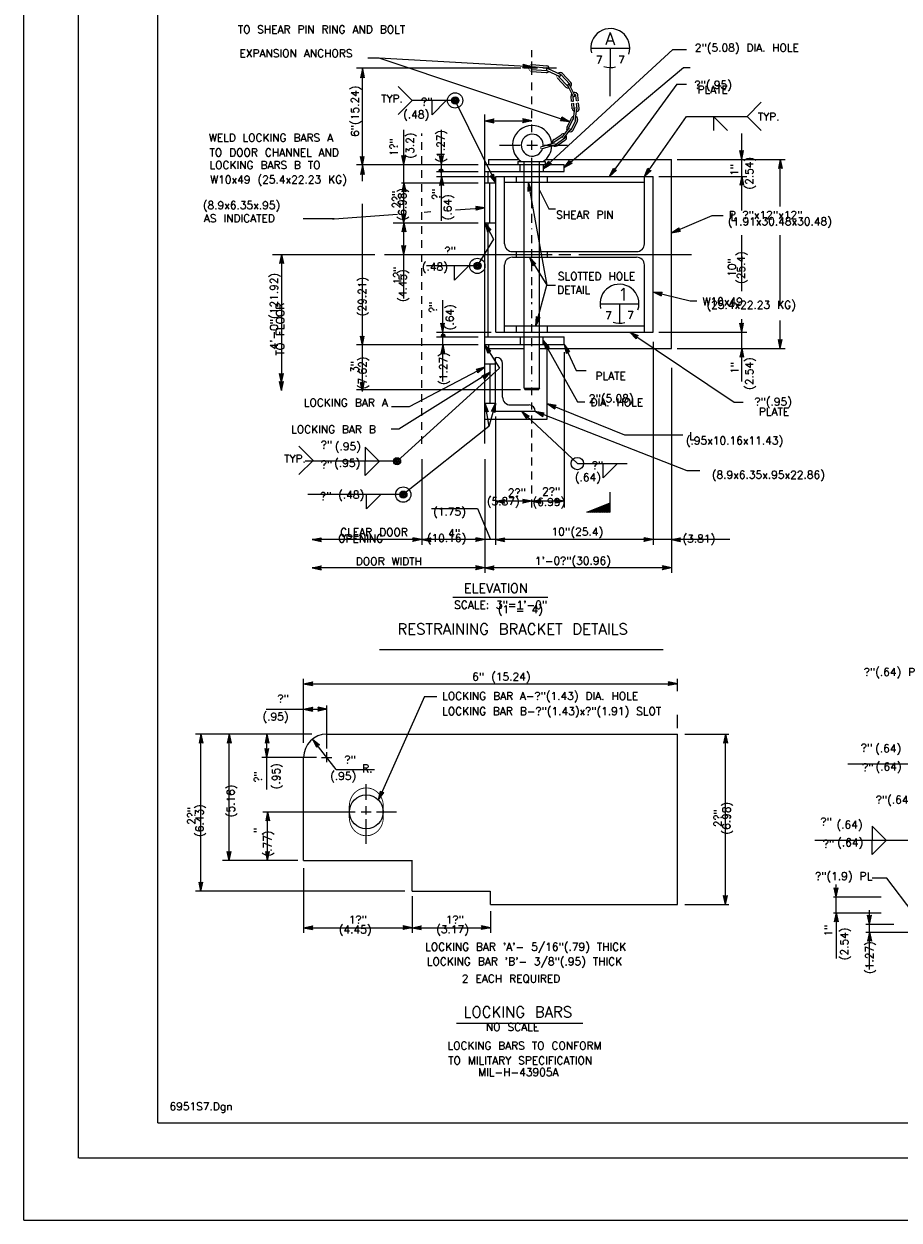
# Model space of a CAD drawing. Extents: x -16 to 1164, y -18 to 483.
# Tile 1 of 15: x -16 to -2, y -18 to 1. Entities that reach past the tile are written whole.
import ezdxf
from ezdxf.enums import TextEntityAlignment as Align

# ---------------------------------------------------------------- set-up
doc = ezdxf.new("R2010")
doc.units = 0
doc.header["$MEASUREMENT"] = 0
doc.linetypes.add('HIDDEN2', pattern=[0.1875, 0.125, -0.0625])
doc.layers.get('0').update_dxf_attribs({"linetype": 'CONTINUOUS'})
doc.layers.add('LETTERING', color=7, linetype='CONTINUOUS')
doc.layers.add('OUTLINE', color=7, linetype='CONTINUOUS')
doc.styles.add('TXT_SHX', font='txt.shx')

# ---------------------------------------------------------------- blocks, each defined once
blk = doc.blocks.new('LT1')
at = {"layer": 'OUTLINE', "color": 24, "linetype": 'CONTINUOUS'}
for p, q in [((0, 0), (-0.0015, 0.00032)), ((-0.00135, 0), (-0.0015, 0.00032)), ((0, 0), (-0.0015, -0.00032)), ((-0.0015, -0.00032), (-0.00135, 0)), ((-0.00039, 0), (-0.00136, 0.00021)), ((-0.00127, 0), (-0.00136, 0.00021)), ((-0.00039, 0), (-0.00136, -0.00021)), ((-0.00136, -0.00021), (-0.00127, 0)), ((-0.00076, 0), (-0.00123, 0.00009)), ((-0.00119, 0), (-0.00123, 0.00009)), ((-0.00076, 0), (-0.00123, -0.0001)), ((-0.00123, -0.0001), (-0.00119, 0))]:
    blk.add_line(p, q, dxfattribs=at)
blk = doc.blocks.new('REBAR0')
at = {"layer": 'OUTLINE', "color": 24, "linetype": 'CONTINUOUS'}
for radius in [0.00482, 0.00374, 0.00274, 0.00138]:
    blk.add_circle((0.0002, -0.0046), radius, dxfattribs=at)
blk = doc.blocks.new('FILLET')
at = {"layer": 'OUTLINE', "color": 24, "linetype": 'CONTINUOUS'}
for q in [(0, 0), (0.00236, -0.00002)]:
    blk.add_line((0, -0.00239), q, dxfattribs=at)

msp = doc.modelspace()

# ---------------------------------------------------------------- linework, layer by layer
at = {"color": 7, "linetype": 'CONTINUOUS'}
msp.add_line((-11.059, -2.4), (-11.558, -2.4), dxfattribs=at)
at = {"layer": 'LETTERING', "color": 7, "linetype": 'CONTINUOUS'}
for p, q in [((-6.932, 0.342), (-6.308, 0.342)), ((-6.62, 0.342), (-6.62, 0.03)), ((-6.62, -0.432), (-6.62, 0.03)), ((-6.785, -3.767), (-6.161, -3.767)), ((-6.473, -3.767), (-6.473, -4.079)), ((-6.62, -7.118), (-6.62, -6.794)), ((-6.999, -7.118), (-6.62, -6.968)), ((-6.968, -7.118), (-6.62, -6.98)), ((-6.935, -7.118), (-6.62, -6.993)), ((-6.912, -7.118), (-6.62, -7.002)), ((-6.876, -7.118), (-6.62, -7.016)), ((-6.842, -7.118), (-6.62, -7.03)), ((-6.801, -7.118), (-6.62, -7.046)), ((-6.774, -7.118), (-6.62, -7.057)), ((-6.742, -7.118), (-6.62, -7.069)), ((-6.713, -7.118), (-6.62, -7.081)), ((-6.684, -7.118), (-6.62, -7.092)), ((-6.664, -7.118), (-6.62, -7.1)), ((-6.637, -7.118), (-6.62, -7.111)), ((-6.62, -7.118), (-6.999, -7.118))]:
    msp.add_line(p, q, dxfattribs=at)
for centre, start, end in [((-6.62, 0.342), 341.9698, 193.8121), ((-6.62, 0.342), 251.0405, 285.7467), ((-6.473, -3.767), 341.9698, 193.8121), ((-6.473, -3.767), 251.0405, 285.7467)]:
    msp.add_arc(centre, 0.313, start, end, dxfattribs=at)
at = {"layer": 'OUTLINE', "color": 7, "linetype": 'CONTINUOUS'}
for p, q in [((-16.043, -18.495), (-16.043, 11.505)), ((-15.168, -17.499), (-15.168, 10.505)), ((-13.89, -16.933), (-13.89, 9.94)), ((-7.692, -1.596), (-5.615, 0.317)), ((-5.615, 0.317), (-5.397, 0.317)), ((-10.7, 0.023), (-8.059, 0.023)), ((-10.604, -1.545), (-10.604, 0.007)), ((-10.336, 0.182), (-10.516, 0.182)), ((-7.274, -0.842), (-10.336, 0.182)), ((-7.881, 0.04), (-10.336, 0.182)), ((-8.004, 0.023), (-7.788, 0.023)), ((-7.881, -0.086), (-7.881, 0.127)), ((-7.88, 0.045), (-7.642, 0.026)), ((-7.877, 0.078), (-7.639, 0.059)), ((-7.707, 0.023), (-7.487, 0.023)), ((-7.626, 0.013), (-7.426, -0.079)), ((-7.364, -1.579), (-5.443, 0.032)), ((-5.443, 0.032), (-5.335, 0.032)), ((-7.887, -0.033), (-7.649, -0.052)), ((-7.884, 0), (-7.646, -0.019)), ((-7.64, -0.017), (-7.44, -0.109)), ((-7.333, -0.285), (-7.468, -0.141)), ((-7.31, -0.263), (-7.445, -0.119)), ((-7.276, -0.232), (-7.411, -0.088)), ((-7.253, -0.21), (-7.388, -0.066)), ((-10.029, -0.273), (-9.802, -0.5)), ((-7.219, -0.433), (-7.305, -0.261)), ((-7.19, -0.419), (-7.276, -0.247)), ((-5.553, -0.239), (-6.631, -1.721)), ((-5.553, -0.239), (-5.397, -0.239)), ((-10.029, -0.727), (-9.802, -0.5)), ((-9.114, -0.5), (-9.802, -0.5)), ((-8.46, -1.826), (-9.114, -0.5)), ((-7.243, -0.515), (-7.251, -0.429)), ((-7.231, -0.636), (-7.239, -0.549)), ((-7.21, -0.512), (-7.218, -0.432)), ((-7.199, -0.633), (-7.207, -0.546)), ((-7.165, -0.508), (-7.173, -0.421)), ((-7.153, -0.628), (-7.161, -0.546)), ((-7.133, -0.505), (-7.141, -0.418)), ((-7.121, -0.625), (-7.129, -0.543)), ((-4.423, -0.755), (-4.196, -0.528)), ((-8.635, -6.013), (-8.635, -0.728)), ((-7.209, -0.793), (-7.19, -0.628)), ((-7.177, -0.797), (-7.158, -0.632)), ((-6.072, -1.724), (-5.397, -0.755)), ((-5.397, -0.755), (-4.423, -0.755)), ((-4.963, -0.755), (-4.963, -0.984)), ((-4.963, -0.755), (-4.736, -0.982)), ((-4.423, -0.755), (-4.196, -0.982)), ((-8.635, -0.828), (-7.881, -0.828)), ((-7.385, -1.079), (-7.29, -0.955)), ((-7.316, -0.928), (-7.246, -0.783)), ((-7.287, -0.942), (-7.217, -0.797)), ((-7.245, -0.962), (-7.175, -0.817)), ((-7.216, -0.976), (-7.146, -0.831)), ((-9.938, -1.529), (-9.938, -0.973)), ((-9.332, -1.529), (-9.332, -0.973)), ((-7.881, -1.294), (-7.881, -1.141)), ((-7.527, -1.169), (-7.38, -1.067)), ((-7.52, -1.126), (-7.411, -1.05)), ((-7.508, -1.211), (-7.352, -1.103)), ((-7.458, -1.215), (-7.349, -1.139)), ((-7.36, -1.098), (-7.265, -0.974)), ((-4.509, -1.449), (-4.509, -1.029)), ((-8.401, -1.218), (-8.069, -1.218)), ((-7.961, -1.218), (-7.79, -1.218)), ((-7.735, -1.247), (-7.523, -1.182)), ((-7.726, -1.278), (-7.514, -1.213)), ((-7.682, -1.218), (-7.31, -1.218)), ((-10.7, -1.529), (-8.746, -1.529)), ((-9.938, -1.824), (-9.938, -1.529)), ((-9.332, -1.643), (-9.332, -1.529)), ((-8.642, -1.529), (-7.364, -1.529)), ((-8.579, -1.45), (-8.089, -1.45)), ((-8.579, -1.45), (-8.579, -1.53)), ((-8.105, -1.479), (-8.105, -1.529)), ((-8.105, -1.479), (-7.668, -1.479)), ((-8.071, -1.643), (-8.071, -1.529)), ((-8.005, -1.643), (-8.005, -1.479)), ((-7.881, -2.23), (-7.881, -1.423)), ((-7.757, -1.643), (-7.757, -1.479)), ((-7.692, -1.643), (-7.692, -1.528)), ((-7.668, -1.479), (-7.668, -1.529)), ((-7.664, -1.45), (-5.638, -1.45)), ((-7.364, -1.643), (-7.364, -1.529)), ((-5.638, -4.484), (-5.638, -1.45)), ((-5.545, -1.45), (-3.81, -1.45)), ((-4.509, -1.719), (-4.509, -1.449)), ((-3.888, -2.204), (-3.888, -1.45)), ((-10.604, -1.798), (-10.604, -1.545)), ((-9.412, -1.643), (-8.746, -1.643)), ((-9.412, -1.721), (-8.537, -1.721)), ((-9.332, -1.72), (-9.332, -1.643)), ((-9.332, -2.435), (-9.332, -1.72)), ((-8.642, -1.643), (-7.364, -1.643)), ((-8.585, -1.826), (-8.585, -1.643)), ((-8.458, -1.721), (-5.934, -1.721)), ((-8.458, -4.224), (-8.458, -1.721)), ((-8.319, -2.805), (-8.319, -1.721)), ((-8.126, -1.814), (-8.126, -1.721)), ((-8.005, -1.721), (-8.005, -1.643)), ((-8.005, -1.816), (-8.005, -1.721)), ((-7.757, -1.723), (-7.757, -1.643)), ((-7.757, -1.816), (-7.757, -1.723)), ((-7.627, -1.814), (-7.627, -1.721)), ((-6.072, -2.805), (-6.072, -1.721)), ((-5.934, -4.224), (-5.934, -1.721)), ((-5.84, -1.721), (-4.428, -1.721)), ((-4.509, -2.267), (-4.509, -1.719)), ((-9.978, -1.826), (-8.746, -1.826)), ((-9.938, -2.469), (-9.938, -1.824)), ((-8.64, -1.826), (-8.46, -1.826)), ((-8.556, -2.469), (-8.556, -1.826)), ((-8.318, -1.814), (-6.072, -1.814)), ((-8.005, -2.93), (-8.005, -1.816)), ((-7.941, -1.814), (-7.639, -3.471)), ((-7.757, -2.931), (-7.757, -1.816)), ((-7.757, -1.943), (-7.608, -2.244)), ((-10.604, -4.432), (-10.604, -2.163)), ((-9.609, -2.295), (-9.503, -2.287)), ((-9.109, -2.258), (-8.635, -2.223)), ((-7.608, -2.244), (-7.502, -2.244)), ((-11.082, -2.4), (-11.059, -2.4)), ((-11.059, -2.4), (-10.042, -2.326)), ((-10.111, -2.469), (-8.746, -2.469)), ((-9.938, -3.682), (-9.938, -2.469)), ((-8.636, -2.469), (-8.459, -2.469)), ((-8.636, -2.469), (-8.498, -2.731)), ((-8.585, -4.297), (-8.585, -2.469)), ((-7.881, -2.467), (-7.881, -2.32)), ((-5.638, -2.63), (-4.981, -2.348)), ((-4.981, -2.348), (-4.807, -2.348)), ((-4.509, -3.564), (-4.509, -2.667)), ((-3.888, -3.776), (-3.888, -2.667)), ((-8.498, -2.731), (-8.757, -3.159)), ((-12.05, -2.974), (-10.404, -2.974)), ((-11.903, -2.974), (-11.903, -5.031)), ((-10.248, -2.974), (-7.554, -2.974)), ((-8.194, -2.93), (-6.197, -2.93)), ((-8.194, -3.019), (-6.197, -3.019)), ((-8.126, -3.02), (-8.126, -2.931)), ((-8.005, -3.019), (-8.005, -2.93)), ((-8.005, -4.12), (-8.005, -3.019)), ((-7.92, -3.019), (-7.639, -3.471)), ((-7.757, -3.02), (-7.757, -2.931)), ((-7.757, -4.12), (-7.757, -3.02)), ((-7.627, -3.02), (-7.627, -2.931)), ((-7.448, -2.974), (-7.257, -2.974)), ((-7.124, -2.974), (-5.313, -2.974)), ((-8.757, -3.159), (-9.573, -3.159)), ((-8.319, -4.224), (-8.319, -3.144)), ((-6.072, -4.224), (-6.072, -3.144)), ((-7.881, -3.679), (-7.881, -3.532)), ((-7.816, -4.12), (-7.639, -3.471)), ((-7.639, -3.471), (-7.5, -3.471)), ((-5.934, -3.575), (-5.335, -3.72)), ((-9.313, -4.223), (-9.313, -3.71)), ((-5.335, -3.72), (-5.229, -3.72)), ((-4.509, -4.224), (-4.509, -4.013)), ((-9.412, -4.224), (-8.537, -4.224)), ((-9.313, -4.297), (-9.313, -4.223)), ((-8.458, -4.224), (-5.934, -4.224)), ((-8.318, -4.12), (-6.072, -4.12)), ((-8.126, -4.224), (-8.126, -4.12)), ((-8.005, -4.224), (-8.005, -4.12)), ((-8.005, -4.296), (-8.005, -4.224)), ((-7.757, -4.224), (-7.757, -4.12)), ((-7.757, -4.298), (-7.757, -4.224)), ((-7.631, -4.224), (-7.631, -4.12)), ((-6.308, -4.224), (-4.631, -5.347)), ((-5.84, -4.224), (-4.428, -4.224)), ((-4.509, -4.484), (-4.509, -4.224)), ((-3.888, -4.484), (-3.888, -4.039)), ((-9.412, -4.297), (-8.746, -4.297)), ((-9.313, -4.423), (-9.313, -4.297)), ((-8.642, -4.297), (-7.364, -4.297)), ((-8.064, -4.423), (-8.064, -4.297)), ((-8.005, -4.422), (-8.005, -4.296)), ((-7.757, -4.424), (-7.757, -4.298)), ((-7.699, -4.423), (-7.699, -4.297)), ((-7.699, -4.357), (-7.15, -5.342)), ((-7.364, -4.423), (-7.364, -4.297)), ((-5.934, -4.377), (-5.934, -7.644)), ((-10.7, -4.423), (-8.746, -4.423)), ((-10.604, -5.164), (-10.604, -4.432)), ((-9.313, -5.018), (-9.313, -4.423)), ((-8.642, -4.423), (-7.364, -4.423)), ((-8.642, -4.423), (-8.4, -4.803)), ((-8.579, -4.423), (-8.579, -4.484)), ((-8.579, -4.484), (-8.005, -4.484)), ((-8.005, -5.125), (-8.005, -4.422)), ((-7.757, -5.125), (-7.757, -4.424)), ((-7.757, -4.484), (-5.638, -4.484)), ((-7.636, -5.621), (-7.636, -4.484)), ((-7.364, -4.423), (-7.169, -4.84)), ((-7.364, -4.547), (-7.364, -7.041)), ((-5.545, -4.484), (-3.81, -4.484)), ((-4.509, -5.015), (-4.509, -4.484)), ((-8.4, -4.803), (-10.047, -6.299)), ((-8.635, -4.784), (-9.85, -5.425)), ((-8.638, -4.734), (-8.467, -4.734)), ((-8.55, -5.366), (-8.55, -4.734)), ((-8.467, -4.63), (-8.451, -4.63)), ((-8.467, -5.496), (-8.467, -4.63)), ((-8.351, -5.269), (-8.351, -4.73)), ((-5.638, -4.796), (-5.638, -8.094)), ((-8.55, -4.869), (-10.02, -5.782)), ((-7.169, -4.84), (-7.008, -4.84)), ((-11.903, -5.031), (-11.903, -5.162)), ((-10.7, -5.148), (-8.065, -5.148)), ((-8.005, -5.125), (-7.757, -5.125)), ((-8.005, -5.125), (-7.991, -5.148)), ((-7.991, -5.148), (-7.771, -5.148)), ((-7.757, -5.125), (-7.771, -5.148)), ((-8.637, -5.366), (-8.467, -5.366)), ((-8.637, -5.366), (-8.57, -5.74)), ((-8.467, -5.366), (-8.57, -5.74)), ((-7.636, -5.373), (-6.392, -5.872)), ((-7.15, -5.342), (-7.027, -5.342)), ((-4.631, -5.347), (-4.485, -5.347)), ((-9.85, -5.425), (-10.136, -5.425)), ((-8.467, -5.496), (-7.826, -5.496)), ((-8.226, -5.394), (-7.926, -5.394)), ((-8.049, -5.496), (-7.15, -6.336)), ((-7.826, -5.496), (-7.826, -5.494)), ((-7.826, -5.496), (-5.389, -6.45)), ((-8.57, -5.74), (-9.948, -6.835)), ((-8.636, -5.621), (-7.636, -5.621)), ((-8.467, -5.582), (-8.467, -7.644)), ((-10.02, -5.782), (-10.142, -5.782)), ((-6.392, -5.872), (-5.456, -5.872)), ((-11.623, -6.058), (-11.396, -6.285)), ((-10.56, -6.07), (-10.56, -6.299)), ((-10.56, -6.07), (-10.333, -6.297)), ((-11.623, -6.512), (-11.396, -6.285)), ((-10.047, -6.299), (-11.526, -6.299)), ((-10.56, -6.528), (-10.56, -6.299)), ((-10.56, -6.528), (-10.333, -6.301)), ((-9.65, -6.264), (-9.65, -7.644)), ((-8.635, -6.264), (-8.635, -8.094)), ((-7.15, -6.336), (-6.35, -6.336)), ((-5.389, -6.45), (-5.18, -6.45)), ((-9.948, -6.835), (-11.479, -6.835)), ((-9.495, -7.057), (-8.752, -7.057)), ((-8.752, -7.057), (-8.544, -7.558)), ((-7.881, -6.942), (-8.467, -6.942)), ((-7.364, -6.942), (-7.881, -6.942)), ((-9.65, -7.558), (-11.411, -7.558)), ((-8.635, -7.558), (-9.65, -7.558)), ((-8.467, -7.558), (-8.635, -7.558)), ((-5.934, -7.558), (-8.467, -7.558)), ((-5.639, -7.558), (-5.934, -7.558)), ((-4.698, -7.558), (-5.639, -7.558)), ((-8.635, -8.012), (-11.411, -8.012)), ((-5.638, -8.012), (-8.635, -8.012)), ((-9.151, -8.484), (-7.626, -8.484)), ((-10.329, -9.323), (-5.772, -9.323)), ((-11.548, -10.823), (-11.548, -9.797)), ((-5.542, -9.993), (-5.542, -9.797)), ((-11.548, -9.874), (-5.542, -9.874)), ((-9.608, -10.078), (-10.346, -11.743)), ((-9.608, -10.078), (-9.407, -10.078)), ((-12.153, -10.284), (-11.173, -10.284)), ((-11.173, -10.913), (-11.173, -10.223)), ((-5.542, -10.59), (-5.542, -10.377)), ((-11.415, -10.684), (-13.285, -10.684)), ((-13.198, -13.206), (-13.198, -10.684)), ((-12.746, -12.713), (-12.746, -10.684)), ((-12.138, -11.577), (-12.138, -10.684)), ((-11.023, -11.251), (-11.404, -10.764)), ((-11.173, -10.684), (-5.542, -10.684)), ((-5.542, -13.423), (-5.542, -10.684)), ((-5.425, -10.684), (-4.717, -10.684)), ((-4.77, -13.423), (-4.77, -10.684)), ((-11.343, -11.059), (-12.219, -11.059)), ((-11.548, -12.713), (-11.548, -11.059)), ((-11.259, -11.059), (-11.096, -11.059)), ((-11.173, -11.134), (-11.173, -10.976)), ((-11.023, -11.251), (-10.411, -11.251)), ((-1.301, -11.168), (-2.801, -11.168)), ((-10.541, -11.739), (-10.541, -11.489)), ((-10.813, -12.029), (-10.813, -11.837)), ((-10.541, -11.976), (-10.541, -11.844)), ((-10.269, -12.032), (-10.269, -11.837)), ((-12.202, -11.933), (-10.722, -11.933)), ((-12.127, -12.713), (-12.127, -11.933)), ((-10.622, -11.933), (-10.464, -11.933)), ((-10.541, -12.449), (-10.541, -12.049)), ((-10.375, -11.933), (-10.058, -11.933)), ((-1.708, -12.392), (-3.331, -12.392)), ((-11.644, -12.713), (-12.85, -12.713)), ((-11.548, -12.713), (-9.801, -12.713)), ((-11.548, -12.841), (-11.548, -13.88)), ((-9.805, -13.206), (-9.805, -12.713)), ((-2.176, -13.002), (-2.41, -13.002)), ((-1.754, -13.555), (-2.176, -13.002)), ((-9.92, -13.206), (-13.285, -13.206)), ((-9.805, -13.206), (-8.552, -13.206)), ((-8.546, -13.423), (-8.546, -13.206)), ((-2.991, -13.301), (-2.991, -13.099)), ((-9.805, -13.288), (-9.805, -13.88)), ((-8.546, -13.423), (-5.542, -13.423)), ((-5.425, -13.423), (-4.717, -13.423)), ((-3.035, -13.302), (-2.267, -13.302)), ((-2.991, -13.555), (-2.991, -13.301)), ((-8.546, -13.528), (-8.546, -13.88)), ((-3.035, -13.555), (-2.267, -13.555)), ((-2.991, -13.555), (-2.991, -14.292)), ((-2.456, -13.738), (-2.456, -13.513)), ((-11.548, -13.796), (-9.805, -13.796)), ((-9.805, -13.796), (-8.546, -13.796)), ((-2.512, -13.738), (-2.062, -13.738)), ((-2.456, -13.869), (-2.456, -13.738)), ((-2.512, -13.869), (-0.19, -13.869)), ((-2.456, -14.468), (-2.456, -13.869)), ((-9.091, -15.328), (-7.059, -15.328)), ((-13.89, -16.933), (24.352, -16.933)), ((-15.156, -17.495), (25.082, -17.495)), ((-16.043, -18.495), (25.957, -18.495))]:
    msp.add_line(p, q, dxfattribs=at)
at = {"layer": 'OUTLINE', "color": 7, "linetype": 'HIDDEN2'}
for p, q in [((-7.881, 0.195), (-7.881, 0.306)), ((-7.881, -1.01), (-7.881, -0.139)), ((-9.65, -6.019), (-9.65, -1.029)), ((-7.881, -3.466), (-7.881, -2.556)), ((-7.881, -4.898), (-7.881, -3.74)), ((-7.881, -5.238), (-7.881, -5)), ((-7.881, -7.041), (-7.881, -5.352))]:
    msp.add_line(p, q, dxfattribs=at)
at = {"layer": 'OUTLINE', "color": 7, "linetype": 'CONTINUOUS'}
for points, const_width in [([(-7.887, -0.033, -0.055406), (-7.896, -0.031, -0.054282), (-7.905, -0.027, -0.052319), (-7.913, -0.021, -0.049956), (-7.92, -0.014, -0.047625), (-7.925, -0.005, -0.045655), (-7.929, 0.005, -0.044252), (-7.931, 0.016, -0.043529), (-7.931, 0.027, -0.043529), (-7.929, 0.038, -0.044252), (-7.925, 0.048, -0.045655), (-7.92, 0.057, -0.047625), (-7.913, 0.065, -0.049956), (-7.905, 0.071, -0.052319), (-7.896, 0.075, -0.054282), (-7.886, 0.078, -0.055406), (-7.877, 0.078, -0.055406)], 0.00984), ([(-7.884, 0, -0.068108), (-7.887, 0.001, -0.063634), (-7.89, 0.002, -0.056725), (-7.892, 0.005, -0.049652), (-7.895, 0.008, -0.043732), (-7.896, 0.011, -0.039383), (-7.897, 0.015, -0.036594), (-7.898, 0.019, -0.035243), (-7.898, 0.024, -0.035243), (-7.897, 0.028, -0.036594), (-7.896, 0.032, -0.039383), (-7.894, 0.036, -0.043732), (-7.892, 0.039, -0.049652), (-7.889, 0.042, -0.056725), (-7.886, 0.044, -0.063634), (-7.883, 0.045, -0.068108), (-7.88, 0.045, -0.068108)], 0.00984), ([(-7.468, -0.141, -0.199299), (-7.469, -0.141, -0.084544), (-7.47, -0.14, -0.039523), (-7.472, -0.137, -0.023191), (-7.473, -0.134, -0.01601), (-7.475, -0.131, -0.012446), (-7.476, -0.126, -0.010634), (-7.478, -0.122, -0.009857), (-7.479, -0.117, -0.009857), (-7.48, -0.112, -0.010634), (-7.481, -0.107, -0.012446), (-7.482, -0.102, -0.01601), (-7.482, -0.098, -0.023191), (-7.482, -0.095, -0.039523), (-7.482, -0.092, -0.084544), (-7.482, -0.091, -0.199299), (-7.481, -0.09, -0.199299)], 0.00984), ([(-7.224, -0.547, 0.089572), (-7.224, -0.546, 0.076028), (-7.225, -0.546, 0.059275), (-7.225, -0.545, 0.045932), (-7.226, -0.545, 0.036896), (-7.228, -0.544, 0.031209), (-7.229, -0.544, 0.027911), (-7.23, -0.544, 0.026401), (-7.232, -0.544, 0.026401), (-7.233, -0.544, 0.027911), (-7.235, -0.545, 0.031209), (-7.236, -0.545, 0.036896), (-7.237, -0.546, 0.045932), (-7.238, -0.547, 0.059275), (-7.238, -0.547, 0.076028), (-7.239, -0.548, 0.089572), (-7.239, -0.549, 0.089572)], 0.00984), ([(-7.225, -0.514, 0.089572), (-7.224, -0.515, 0.076028), (-7.224, -0.515, 0.059275), (-7.223, -0.516, 0.045932), (-7.222, -0.517, 0.036896), (-7.221, -0.517, 0.031209), (-7.22, -0.517, 0.027911), (-7.218, -0.517, 0.026401), (-7.217, -0.517, 0.026401), (-7.215, -0.517, 0.027911), (-7.214, -0.516, 0.031209), (-7.213, -0.516, 0.036896), (-7.212, -0.515, 0.045932), (-7.211, -0.514, 0.059275), (-7.21, -0.514, 0.076028), (-7.21, -0.513, 0.089572), (-7.21, -0.512, 0.089572)], 0.00984), ([(-7.146, -0.545, 0.089572), (-7.146, -0.544, 0.076028), (-7.147, -0.544, 0.059275), (-7.147, -0.543, 0.045932), (-7.148, -0.543, 0.036896), (-7.15, -0.542, 0.031209), (-7.151, -0.542, 0.027911), (-7.152, -0.542, 0.026401), (-7.154, -0.542, 0.026401), (-7.155, -0.542, 0.027911), (-7.157, -0.543, 0.031209), (-7.158, -0.543, 0.036896), (-7.159, -0.544, 0.045932), (-7.16, -0.545, 0.059275), (-7.16, -0.545, 0.076028), (-7.161, -0.546, 0.089572), (-7.161, -0.547, 0.089572)], 0.00984), ([(-7.147, -0.505, 0.089572), (-7.146, -0.506, 0.076028), (-7.146, -0.506, 0.059275), (-7.145, -0.507, 0.045932), (-7.144, -0.508, 0.036896), (-7.143, -0.508, 0.031209), (-7.142, -0.508, 0.027911), (-7.14, -0.508, 0.026401), (-7.139, -0.508, 0.026401), (-7.137, -0.508, 0.027911), (-7.136, -0.507, 0.031209), (-7.135, -0.507, 0.036896), (-7.134, -0.506, 0.045932), (-7.133, -0.505, 0.059275), (-7.132, -0.505, 0.076028), (-7.132, -0.504, 0.089572), (-7.132, -0.503, 0.089572)], 0.00984), ([(-7.158, -0.632, 0.040604), (-7.158, -0.628, 0.041608), (-7.158, -0.624, 0.043597), (-7.159, -0.621, 0.046499), (-7.161, -0.618, 0.050103), (-7.163, -0.615, 0.053959), (-7.165, -0.613, 0.05733), (-7.168, -0.611, 0.059333), (-7.171, -0.611, 0.059333), (-7.174, -0.611, 0.05733), (-7.178, -0.611, 0.053959), (-7.181, -0.613, 0.050103), (-7.183, -0.615, 0.046499), (-7.186, -0.618, 0.043597), (-7.188, -0.621, 0.041608), (-7.189, -0.624, 0.040604), (-7.19, -0.628, 0.040604)], 0.00984), ([(-7.264, -0.972, 0.054359), (-7.262, -0.97, 0.053446), (-7.261, -0.967, 0.051836), (-7.261, -0.964, 0.049872), (-7.261, -0.961, 0.047905), (-7.262, -0.958, 0.046219), (-7.264, -0.956, 0.045007), (-7.265, -0.953, 0.044376), (-7.268, -0.951, 0.044376), (-7.27, -0.95, 0.045007), (-7.273, -0.948, 0.046219), (-7.276, -0.948, 0.047905), (-7.279, -0.948, 0.049872), (-7.282, -0.948, 0.051836), (-7.285, -0.949, 0.053446), (-7.287, -0.951, 0.054359), (-7.289, -0.953, 0.054359)], 0.00984), ([(-7.209, -0.793, 0.040604), (-7.209, -0.797, 0.041608), (-7.208, -0.801, 0.043597), (-7.207, -0.804, 0.046499), (-7.206, -0.807, 0.050103), (-7.204, -0.81, 0.053959), (-7.201, -0.812, 0.05733), (-7.198, -0.814, 0.059333), (-7.195, -0.814, 0.059333), (-7.192, -0.814, 0.05733), (-7.189, -0.814, 0.053959), (-7.186, -0.812, 0.050103), (-7.183, -0.81, 0.046499), (-7.181, -0.808, 0.043597), (-7.179, -0.804, 0.041608), (-7.178, -0.801, 0.040604), (-7.177, -0.797, 0.040604)], 0.00984), ([(-7.385, -1.079, 0.054359), (-7.386, -1.081, 0.053446), (-7.387, -1.084, 0.051836), (-7.387, -1.087, 0.049872), (-7.387, -1.09, 0.047905), (-7.386, -1.093, 0.046219), (-7.385, -1.095, 0.045007), (-7.383, -1.098, 0.044376), (-7.381, -1.1, 0.044376), (-7.378, -1.101, 0.045007), (-7.375, -1.103, 0.046219), (-7.372, -1.103, 0.047905), (-7.369, -1.103, 0.049872), (-7.367, -1.103, 0.051836), (-7.364, -1.102, 0.053446), (-7.362, -1.1, 0.054359), (-7.36, -1.098, 0.054359)], 0.00984), ([(-7.725, -1.278, -0.068846), (-7.727, -1.278, -0.064132), (-7.729, -1.278, -0.056905), (-7.732, -1.277, -0.049575), (-7.734, -1.276, -0.043491), (-7.736, -1.274, -0.039054), (-7.738, -1.271, -0.036221), (-7.739, -1.269, -0.034852), (-7.74, -1.266, -0.034852), (-7.741, -1.263, -0.036221), (-7.741, -1.26, -0.039054), (-7.741, -1.257, -0.043491), (-7.74, -1.254, -0.049575), (-7.739, -1.251, -0.056905), (-7.738, -1.249, -0.064132), (-7.736, -1.248, -0.068846), (-7.734, -1.247, -0.068846)], 0.00984), ([(-7.523, -1.182, -0.068846), (-7.521, -1.182, -0.064132), (-7.518, -1.182, -0.056905), (-7.516, -1.183, -0.049575), (-7.514, -1.184, -0.043491), (-7.512, -1.186, -0.039054), (-7.51, -1.189, -0.036221), (-7.508, -1.191, -0.034852), (-7.507, -1.194, -0.034852), (-7.507, -1.197, -0.036221), (-7.506, -1.201, -0.039054), (-7.507, -1.204, -0.043491), (-7.507, -1.206, -0.049575), (-7.508, -1.209, -0.056905), (-7.51, -1.211, -0.064132), (-7.512, -1.212, -0.068846), (-7.514, -1.213, -0.068846)], 0.00984), ([(-10.813, -11.837, -0.046453), (-10.808, -11.781, -0.04683), (-10.792, -11.727, -0.047544), (-10.767, -11.677, -0.048509), (-10.733, -11.633, -0.049599), (-10.692, -11.598, -0.05065), (-10.645, -11.571, -0.051484), (-10.594, -11.555, -0.051947), (-10.541, -11.549, -0.051947), (-10.488, -11.555, -0.051484), (-10.437, -11.571, -0.05065), (-10.39, -11.598, -0.049599), (-10.349, -11.633, -0.048509), (-10.315, -11.677, -0.047544), (-10.29, -11.727, -0.04683), (-10.274, -11.781, -0.046453), (-10.269, -11.837, -0.046453)], 0.0138), ([(-10.813, -12.029, 0.046453), (-10.808, -12.085, 0.04683), (-10.792, -12.139, 0.047544), (-10.767, -12.189, 0.048509), (-10.733, -12.233, 0.049599), (-10.692, -12.269, 0.05065), (-10.645, -12.295, 0.051484), (-10.594, -12.312, 0.051947), (-10.541, -12.317, 0.051947), (-10.488, -12.312, 0.051484), (-10.437, -12.295, 0.05065), (-10.39, -12.269, 0.049599), (-10.349, -12.233, 0.048509), (-10.315, -12.189, 0.047544), (-10.29, -12.139, 0.04683), (-10.274, -12.085, 0.046453), (-10.269, -12.029, 0.046453)], 0.0138)]:
    msp.add_lwpolyline(points, format="xyb", dxfattribs=dict(at, const_width=const_width))
at = {"layer": 'OUTLINE', "color": 7, "linetype": 'CONTINUOUS', "const_width": 0.00984}
for points in [[(-7.225, -0.513, 0.082716), (-7.225, -0.512, 0.072536), (-7.226, -0.511, 0.059003), (-7.227, -0.51, 0.04737), (-7.228, -0.51, 0.039007), (-7.229, -0.509, 0.033523), (-7.231, -0.509, 0.030263), (-7.233, -0.509, 0.028748), (-7.234, -0.509, 0.028748), (-7.236, -0.509, 0.030263), (-7.238, -0.51, 0.033523), (-7.239, -0.51, 0.039007), (-7.241, -0.511, 0.04737), (-7.242, -0.512, 0.059003), (-7.242, -0.513, 0.072536), (-7.243, -0.514, 0.082716), (-7.243, -0.515, 0.082716), (-7.242, -0.516, 0.072536), (-7.242, -0.517, 0.059003), (-7.241, -0.518, 0.04737), (-7.24, -0.518, 0.039007), (-7.238, -0.519, 0.033523), (-7.237, -0.519, 0.030263), (-7.235, -0.519, 0.028748), (-7.233, -0.519, 0.028748), (-7.231, -0.519, 0.030263), (-7.23, -0.518, 0.033523), (-7.228, -0.518, 0.039007), (-7.227, -0.517, 0.04737), (-7.226, -0.516, 0.059003), (-7.225, -0.515, 0.072536), (-7.225, -0.514, 0.082716)], [(-7.206, -0.547, 0.082716), (-7.206, -0.546, 0.072536), (-7.207, -0.545, 0.059003), (-7.208, -0.544, 0.04737), (-7.209, -0.544, 0.039007), (-7.21, -0.543, 0.033523), (-7.212, -0.543, 0.030263), (-7.214, -0.543, 0.028748), (-7.215, -0.543, 0.028748), (-7.217, -0.543, 0.030263), (-7.219, -0.544, 0.033523), (-7.22, -0.544, 0.039007), (-7.222, -0.545, 0.04737), (-7.223, -0.546, 0.059003), (-7.223, -0.547, 0.072536), (-7.224, -0.548, 0.082716), (-7.224, -0.549, 0.082716), (-7.223, -0.55, 0.072536), (-7.223, -0.551, 0.059003), (-7.222, -0.552, 0.04737), (-7.221, -0.552, 0.039007), (-7.219, -0.553, 0.033523), (-7.218, -0.553, 0.030263), (-7.216, -0.553, 0.028748), (-7.214, -0.553, 0.028748), (-7.212, -0.553, 0.030263), (-7.211, -0.552, 0.033523), (-7.209, -0.552, 0.039007), (-7.208, -0.551, 0.04737), (-7.207, -0.55, 0.059003), (-7.206, -0.549, 0.072536), (-7.206, -0.548, 0.082716)], [(-7.147, -0.505, 0.082716), (-7.147, -0.504, 0.072536), (-7.148, -0.503, 0.059003), (-7.149, -0.502, 0.04737), (-7.15, -0.502, 0.039007), (-7.151, -0.501, 0.033523), (-7.153, -0.501, 0.030263), (-7.155, -0.501, 0.028748), (-7.156, -0.501, 0.028748), (-7.158, -0.501, 0.030263), (-7.16, -0.502, 0.033523), (-7.161, -0.502, 0.039007), (-7.163, -0.503, 0.04737), (-7.164, -0.504, 0.059003), (-7.164, -0.505, 0.072536), (-7.165, -0.506, 0.082716), (-7.165, -0.507, 0.082716), (-7.164, -0.508, 0.072536), (-7.164, -0.509, 0.059003), (-7.163, -0.51, 0.04737), (-7.162, -0.51, 0.039007), (-7.16, -0.511, 0.033523), (-7.159, -0.511, 0.030263), (-7.157, -0.511, 0.028748), (-7.155, -0.511, 0.028748), (-7.153, -0.511, 0.030263), (-7.152, -0.51, 0.033523), (-7.15, -0.51, 0.039007), (-7.149, -0.509, 0.04737), (-7.148, -0.508, 0.059003), (-7.147, -0.507, 0.072536), (-7.147, -0.506, 0.082716)], [(-7.128, -0.544, 0.082716), (-7.128, -0.543, 0.072536), (-7.129, -0.542, 0.059003), (-7.13, -0.541, 0.04737), (-7.131, -0.541, 0.039007), (-7.132, -0.54, 0.033523), (-7.134, -0.54, 0.030263), (-7.136, -0.54, 0.028748), (-7.137, -0.54, 0.028748), (-7.139, -0.54, 0.030263), (-7.141, -0.541, 0.033523), (-7.142, -0.541, 0.039007), (-7.144, -0.542, 0.04737), (-7.145, -0.543, 0.059003), (-7.145, -0.544, 0.072536), (-7.146, -0.545, 0.082716), (-7.146, -0.546, 0.082716), (-7.145, -0.547, 0.072536), (-7.145, -0.548, 0.059003), (-7.144, -0.549, 0.04737), (-7.143, -0.549, 0.039007), (-7.141, -0.55, 0.033523), (-7.14, -0.55, 0.030263), (-7.138, -0.55, 0.028748), (-7.136, -0.55, 0.028748), (-7.134, -0.55, 0.030263), (-7.133, -0.549, 0.033523), (-7.131, -0.549, 0.039007), (-7.13, -0.548, 0.04737), (-7.129, -0.547, 0.059003), (-7.128, -0.546, 0.072536), (-7.128, -0.545, 0.082716)]]:
    msp.add_lwpolyline(points, format="xyb", close=True, dxfattribs=at)
at = {"layer": 'OUTLINE', "color": 7, "linetype": 'CONTINUOUS'}
for centre, radius in [((-9.114, -0.5), 0.123), ((-8.757, -3.159), 0.123), ((-7.15, -6.336), 0.0989), ((-9.948, -6.835), 0.123), ((-10.541, -11.933), 0.272)]:
    msp.add_circle(centre, radius, dxfattribs=at)
for centre, radius, start, end in [((-7.632, -0.002), 0.0166, 68.1874, 241.7788), ((-7.657, -0.013), 0.0415, 36.1796, 68.0704), ((-7.648, 0.012), 0.0475, 347.2602, 78.7168), ((-7.653, 0.011), 0.0627, 273.7002, 317.2265), ((-7.642, -0.014), 0.00662, 233.1878, 319.4926), ((-7.426, -0.111), 0.0594, 49.701, 125.5925), ((-7.388, -0.07), 0.0745, 205.09, 220.7205), ((-7.434, -0.094), 0.0166, 248.1874, 61.7788), ((-7.426, -0.096), 0.0168, 27.6792, 90.3933), ((-7.293, -0.227), 0.0706, 235.6988, 275.0594), ((-7.304, -0.261), 0.00632, 198.4349, 288.4349), ((-7.289, -0.257), 0.0165, 38.7843, 192.7543), ((-7.279, -0.241), 0.00928, 296.865, 69.8679), ((-7.291, -0.242), 0.0498, 310.1859, 40.0159), ((-7.194, -0.426), 0.0542, 8.8272, 108.7718), ((-7.204, -0.417), 0.048, 141.3402, 194.4703), ((-7.206, -0.423), 0.0165, 218.7843, 12.7544), ((-7.19, -0.425), 0.0175, 11.4796, 109.5686), ((-7.201, -0.804), 0.0495, 94.23, 154.4304), ((-7.187, -0.634), 0.0433, 183.3495, 259.0224), ((-7.192, -0.633), 0.00716, 155.2249, 282.0948), ((-7.199, -0.809), 0.0574, 337.1853, 62.0228), ((-7.162, -0.632), 0.0417, 268.6691, 10.1283), ((-7.156, -0.632), 0.00543, 241.0736, 51.5463), ((-7.875, -1.218), 0.316, 4.3847, 235.7063), ((-7.278, -0.951), 0.0439, 149.0324, 223.8853), ((-7.28, -0.95), 0.0109, 129.1304, 204.8804), ((-7.26, -0.959), 0.0159, 254.2412, 351.8065), ((-7.204, -0.803), 0.0141, 109.0196, 153.3523), ((-7.185, -0.808), 0.0134, 317.1783, 54.2429), ((-7.875, -1.218), 0.176, 353.4802, 341.7711), ((-7.481, -1.195), 0.0788, 119.4923, 178.832), ((-7.373, -1.093), 0.0572, 70.4507, 131.395), ((-7.359, -1.09), 0.0149, 297.8797, 36.5118), ((-7.379, -1.09), 0.058, 301.516, 31.7635), ((-7.266, -0.94), 0.0615, 252.9714, 324.4033), ((-7.875, -1.218), 0.316, 304.1436, 358.1817), ((-7.507, -1.169), 0.0675, 233.6664, 316.6064), ((-7.521, -1.177), 0.00974, 125.6584, 226.7135), ((-8.194, -2.805), 0.125, 180, 270), ((-6.197, -2.805), 0.125, 270, 360), ((-8.194, -3.144), 0.125, 90, 180), ((-6.197, -3.144), 0.125, 0, 90), ((-8.451, -4.73), 0.1, 0, 90), ((-8.226, -5.269), 0.125, 180, 270), ((-7.926, -5.494), 0.1, 0, 90), ((-11.173, -11.059), 0.375, 90, 180)]:
    msp.add_arc(centre, radius, start, end, dxfattribs=at)

# ---------------------------------------------------------------- block references
at = {"layer": 'OUTLINE', "linetype": 'CONTINUOUS'}
for name, p, xscale, yscale, zscale, rotation in [('LT1', (-10.604, 0.007), 96, 96, 96, 90.00000000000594), ('LT1', (-7.881, 0.04), 96.00015966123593, 96.00015966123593, 96.00015966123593, 356.6895185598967), ('LT1', (-7.274, -0.842), 96.00035661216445, 96.00035661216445, 96.00035661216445, 341.5089446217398), ('LT1', (-8.635, -0.828), 96, 96, 96, 180.0000000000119), ('LT1', (-4.509, -1.449), 96, 96, 96, 269.9999999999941), ('LT1', (-10.604, -1.545), 96, 96, 96, 269.9999999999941), ('LT1', (-9.938, -1.529), 96, 96, 96, 269.9999999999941), ('LT1', (-9.332, -1.529), 96, 96, 96, 269.9999999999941), ('LT1', (-7.692, -1.596), 96.00006373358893, 96.00006373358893, 96.00006373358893, 222.6439246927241), ('LT1', (-7.364, -1.579), 96.00037266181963, 96.00037266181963, 96.00037266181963, 219.9826263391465), ('LT1', (-3.888, -1.45), 96, 96, 96, 90.00000000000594), ('LT1', (-10.604, -1.545), 96, 96, 96, 90.00000000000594), ('LT1', (-9.332, -1.72), 96, 96, 96, 90.00000000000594), ('LT1', (-8.46, -1.826), 96.00019878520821, 96.00019878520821, 96.00019878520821, 296.2530318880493), ('LT1', (-6.631, -1.721), 96.00034248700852, 96.00034248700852, 96.00034248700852, 233.9680561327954), ('LT1', (-6.072, -1.724), 95.99986569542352, 95.99986569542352, 95.99986569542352, 235.1169177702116), ('LT1', (-4.509, -1.719), 96, 96, 96, 90.00000000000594), ('LT1', (-9.938, -1.824), 96, 96, 96, 90.00000000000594), ('LT1', (-7.941, -1.814), 96.00010340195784, 96.00010340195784, 96.00010340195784, 100.3291635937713), ('LT1', (-8.635, -2.223), 95.99996478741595, 95.99996478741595, 95.99996478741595, 4.19712397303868), ('LT1', (-9.938, -2.469), 96, 96, 96, 269.9999999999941), ('LT1', (-9.938, -2.469), 96, 96, 96, 90.00000000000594), ('LT1', (-8.636, -2.469), 96.00004432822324, 96.00004432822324, 96.00004432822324, 117.7765836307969), ('LT1', (-5.638, -2.63), 96.000139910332, 96.000139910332, 96.000139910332, 202.9664253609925), ('LT1', (-9.938, -2.974), 96, 96, 96, 269.9999999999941), ('LT1', (-11.903, -2.974), 96, 96, 96, 90.00000000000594), ('LT1', (-7.92, -3.019), 96.00029407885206, 96.00029407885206, 96.00029407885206, 121.8684457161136), ('LT1', (-5.934, -3.575), 95.9999960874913, 95.9999960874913, 95.9999960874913, 166.3912971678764), ('LT1', (-7.816, -4.12), 95.9999638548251, 95.9999638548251, 95.9999638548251, 254.7448578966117), ('LT1', (-9.313, -4.223), 96, 96, 96, 269.9999999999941), ('LT1', (-6.308, -4.224), 96.00033693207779, 96.00033693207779, 96.00033693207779, 146.1919054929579), ('LT1', (-4.509, -4.224), 96, 96, 96, 269.9999999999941), ('LT1', (-10.604, -4.432), 96, 96, 96, 269.9999999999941), ('LT1', (-8.642, -4.423), 96.00033620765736, 96.00033620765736, 96.00033620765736, 122.4906934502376), ('LT1', (-7.699, -4.357), 96.00026582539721, 96.00026582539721, 96.00026582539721, 119.1336427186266), ('LT1', (-7.364, -4.423), 96.0002211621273, 96.0002211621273, 96.0002211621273, 115.0619439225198), ('LT1', (-3.888, -4.484), 96, 96, 96, 269.9999999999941), ('LT1', (-9.313, -4.423), 96, 96, 96, 90.00000000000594), ('LT1', (-4.509, -4.484), 96, 96, 96, 90.00000000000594), ('LT1', (-8.635, -4.784), 96.00031004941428, 96.00031004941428, 96.00031004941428, 27.81178728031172), ('LT1', (-11.903, -5.031), 96, 96, 96, 269.9999999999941), ('LT1', (-8.55, -4.869), 96.00014523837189, 96.00014523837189, 96.00014523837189, 37.94101927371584), ('LT1', (-11.903, -5.162), 96, 96, 96, 269.9999999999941), ('LT1', (-10.604, -5.175), -96, 96, 96, 90.00000000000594), ('LT1', (-8.637, -5.366), 96.00005683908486, 96.00005683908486, 96.00005683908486, 100.1564616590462), ('LT1', (-8.467, -5.366), 96.00002545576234, 96.00002545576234, 96.00002545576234, 74.6023966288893), ('LT1', (-7.636, -5.373), 96.00001438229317, 96.00001438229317, 96.00001438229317, 158.1429521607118), ('LT1', (-8.049, -5.496), 96.00035100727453, 96.00035100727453, 96.00035100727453, 136.9431801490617), ('LT1', (-7.826, -5.496), 96.0001756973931, 96.0001756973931, 96.0001756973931, 158.6214054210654), ('LT1', (-8.467, -6.942), 96, 96, 96, 180.0000000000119), ('LT1', (-7.881, -6.942), 96, 96, 96, 180.0000000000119), ('LT1', (-11.411, -7.558), 96, 96, 96, 180.0000000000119), ('LT1', (-9.65, -7.558), 96, 96, 96, 180.0000000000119), ('LT1', (-8.467, -7.558), 96, 96, 96, 180.0000000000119), ('LT1', (-5.639, -7.558), 96, 96, 96, 180.0000000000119), ('LT1', (-11.411, -8.012), 96, 96, 96, 180.0000000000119), ('LT1', (-8.635, -8.012), 96, 96, 96, 180.0000000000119), ('LT1', (-11.548, -9.874), 96, 96, 96, 180.0000000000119), ('LT1', (-11.548, -10.284), 96, 96, 96, 180.0000000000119), ('LT1', (-13.198, -10.684), 96, 96, 96, 90.00000000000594), ('LT1', (-12.746, -10.684), 96, 96, 96, 90.00000000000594), ('LT1', (-12.138, -10.684), 96, 96, 96, 90.00000000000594), ('LT1', (-11.404, -10.764), 95.99999749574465, 95.99999749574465, 95.99999749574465, 128.0375693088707), ('LT1', (-4.77, -10.684), 96, 96, 96, 90.00000000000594), ('LT1', (-12.138, -11.059), 96, 96, 96, 269.9999999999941), ('LT1', (-10.346, -11.743), 96.00025174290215, 96.00025174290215, 96.00025174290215, 246.0949144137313), ('LT1', (-12.127, -11.933), 96, 96, 96, 90.00000000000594), ('FILLET', (-2.413, -12.392), -96, 96, 96, 180.0000000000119), ('LT1', (-12.746, -12.713), 96, 96, 96, 269.9999999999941), ('LT1', (-12.127, -12.713), 96, 96, 96, 269.9999999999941), ('LT1', (-13.198, -13.206), 96, 96, 96, 269.9999999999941), ('LT1', (-2.991, -13.301), 96, 96, 96, 269.9999999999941), ('LT1', (-4.77, -13.423), 96, 96, 96, 269.9999999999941), ('LT1', (-2.991, -13.555), 96, 96, 96, 90.00000000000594), ('LT1', (-2.456, -13.738), 96, 96, 96, 269.9999999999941), ('LT1', (-11.548, -13.796), 96, 96, 96, 180.0000000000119), ('LT1', (-9.805, -13.796), 96, 96, 96, 180.0000000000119), ('LT1', (-2.456, -13.869), 96, 96, 96, 90.00000000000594)]:
    msp.add_blockref(name, p, dxfattribs=dict(at, xscale=xscale, yscale=yscale, zscale=zscale, rotation=rotation))
for name, p, xscale, yscale, zscale in [('FILLET', (-9.484, -0.501), 96, 96, 96), ('REBAR0', (-9.114, -0.445), 12.00201166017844, 12.00201166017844, 12.00201166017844), ('LT1', (-7.881, -0.828), 96, 96, 96), ('REBAR0', (-9.34, -1.6), 6.001005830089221, 6.001005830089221, 6.001005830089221), ('FILLET', (-9.125, -3.159), 96, 96, 96), ('REBAR0', (-8.757, -3.104), 12.00201166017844, 12.00201166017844, 12.00201166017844), ('REBAR0', (-9.307, -4.254), 6.001005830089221, 6.001005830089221, 6.001005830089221), ('REBAR0', (-10.05, -6.244), 12.00201166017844, 12.00201166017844, 12.00201166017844), ('FILLET', (-6.735, -6.336), 96, 96, 96), ('FILLET', (-10.537, -6.835), 96, 96, 96), ('REBAR0', (-9.948, -6.78), 12.00201166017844, 12.00201166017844, 12.00201166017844), ('LT1', (-7.881, -6.942), 96, 96, 96), ('LT1', (-7.364, -6.942), 96, 96, 96), ('LT1', (-9.65, -7.558), 96, 96, 96), ('LT1', (-8.635, -7.558), 96, 96, 96), ('LT1', (-5.934, -7.558), 96, 96, 96), ('LT1', (-8.635, -8.012), 96, 96, 96), ('LT1', (-5.638, -8.012), 96, 96, 96), ('LT1', (-5.542, -9.874), 96, 96, 96), ('LT1', (-11.173, -10.284), 96, 96, 96), ('FILLET', (-2.413, -12.392), 96, 96, 96), ('LT1', (-9.805, -13.796), 96, 96, 96), ('LT1', (-8.546, -13.796), 96, 96, 96)]:
    msp.add_blockref(name, p, dxfattribs=dict(at, xscale=xscale, yscale=yscale, zscale=zscale))

# ---------------------------------------------------------------- texts
at = {"layer": 'LETTERING', "color": 7, "linetype": 'CONTINUOUS', "style": 'TXT_SHX'}
for s, height, p in [('A', 0.2, (-6.623, 0.393)), ('7', 0.125, (-6.797, 0.091)), ('7', 0.125, (-6.441, 0.095)), ('1', 0.2, (-6.411, -3.716)), ('7', 0.125, (-6.65, -4.018)), ('7', 0.125, (-6.294, -4.014))]:
    msp.add_text(s, height=height, dxfattribs=at).set_placement(p, align=Align.CENTER)
at = {"layer": 'OUTLINE', "color": 7, "linetype": 'CONTINUOUS', "style": 'TXT_SHX'}
for s, height, p in [('TO SHEAR PIN RING AND BOLT', 0.125, (-11.263, 0.579)), ('PLATE', 0.125, (-4.975, -0.39)), ('SHEAR PIN', 0.125, (-7.03, -2.4)), ('(1.91x30.48x30.48)', 0.125, (-3.895, -2.507)), ('(25.4x22.23 KG)', 0.125, (-4.355, -3.848)), ('PLATE', 0.125, (-6.613, -4.989)), ('DIA. HOLE', 0.125, (-6.517, -5.415)), ('PLATE', 0.125, (-3.99, -5.564)), ('(.95x10.16x11.43)', 0.125, (-4.623, -6.028)), ('(.64)', 0.125, (-6.98, -6.618)), ('(8.9x6.35x.95x22.86)', 0.125, (-4.081, -6.579)), ('2?"', 0.125, (-7.572, -6.847)), ('(5.87)', 0.125, (-8.342, -7.005)), ('2?"', 0.125, (-8.123, -6.864)), ('(6.99)', 0.125, (-7.61, -7.015)), ('OPENING', 0.125, (-10.634, -7.603)), ('CLEAR DOOR', 0.125, (-10.416, -7.501)), ('(10.16)', 0.125, (-9.25, -7.596)), ('4"', 0.125, (-9.127, -7.515)), ('10"(25.4)', 0.125, (-7.15, -7.494)), ('(3.81)', 0.125, (-5.199, -7.605)), ('DOOR WIDTH', 0.125, (-10.177, -7.969)), ('1\'-0?"(30.96)', 0.125, (-7.223, -7.961)), ('ELEVATION', 0.15, (-8.46, -8.416)), ('SCALE: 3"=1\'-0"', 0.125, (-8.382, -8.669)), ('(1 = 4)', 0.125, (-8.066, -8.742)), ('RESTRAINING BRACKET DETAILS', 0.175, (-8.189, -9.083)), ('6" (15.24)', 0.125, (-8.372, -9.824)), ('(.64)', 0.125, (-2.155, -10.976)), ('(.64)', 0.125, (-2.149, -11.27)), ('R.', 0.125, (-10.525, -11.299)), ('(.64)', 0.125, (-2.775, -12.202)), ('(.64)', 0.125, (-2.766, -12.489)), ('1?"', 0.125, (-10.677, -13.728)), ('1?"', 0.125, (-9.117, -13.728)), ('(4.45)', 0.125, (-10.718, -13.887)), ('(3.17)', 0.125, (-9.156, -13.883)), ('LOCKING BAR \'A\'- 5/16"(.79) THICK', 0.125, (-7.982, -14.166)), ('LOCKING BAR \'B\'- 3/8"(.95) THICK', 0.125, (-7.999, -14.401)), ('2 EACH REQUIRED', 0.125, (-8.216, -14.676)), ('LOCKING BARS', 0.175, (-8.106, -15.237)), ('NO SCALE', 0.125, (-8.191, -15.454)), ('LOCKING BARS TO CONFORM', 0.125, (-8, -15.754)), ('TO MILITARY SPECIFICATION', 0.125, (-8.067, -15.992)), ('MIL-H-43905A', 0.125, (-8.097, -16.18)), ('6951S7.Dgn', 0.125, (-13.196, -16.731))]:
    msp.add_text(s, height=height, dxfattribs=at).set_placement(p, align=Align.CENTER)
for s, p in [('2"(5.08) DIA. HOLE', (-5.263, 0.285)), ('?"(.95)', (-5.269, -0.311)), ('TYP.', (-10.303, -0.535)), ('TYP.', (-4.252, -0.824)), ('P ?"x12"x12"', (-4.718, -2.402)), ('L', (-4.687, -2.43)), ('SLOTTED HOLE', (-7.463, -3.387)), ('DETAIL', (-7.474, -3.606)), ('W10x49', (-5.138, -3.794)), ('2"(5.08)', (-6.963, -5.352)), ('?"(.95)', (-4.302, -5.404)), ('LOCKING BAR B', (-11.751, -5.849)), ('L', (-5.352, -5.955)), ('TYP.', (-11.862, -6.32)), ('LOCKING BAR A-?"(1.43) DIA. HOLE', (-9.323, -10.133)), ('?" ', (-11.966, -10.176)), (' (.95)', (-12.32, -10.465)), ('LOCKING BAR B-?"(1.43)x?"(1.91) SLOT', (-9.324, -10.378)), ('?" ', (-10.893, -11.157)), (' (.95)', (-11.235, -11.42)), ('?"(1.9) P', (-3.328, -13.03)), ('L', (-2.499, -13.033))]:
    msp.add_text(s, height=0.125, dxfattribs=at).set_placement(p)
for s, p in [('EXPANSION ANCHORS', (-10.764, 0.196)), ('?" ', (-9.367, -0.584)), ('(.48)', (-9.531, -0.788)), ('WELD LOCKING BARS A', (-11.074, -1.161)), ('TO DOOR CHANNEL AND', (-10.98, -1.399)), ('LOCKING BARS B TO', (-11.276, -1.601)), ('W10x49 (25.4x22.23 KG)', (-10.856, -1.833)), ('(8.9x6.35x.95)', (-11.926, -2.246)), ('AS INDICATED', (-12.012, -2.456)), ('?" ', (-8.99, -2.98)), ('(.48)', (-9.232, -3.235)), ('LOCKING BAR A', (-10.197, -5.418)), ('?" ', (-10.979, -6.097)), ('(.95)', (-10.631, -6.122)), ('?" ', (-10.981, -6.414)), ('(.95)', (-10.64, -6.391)), ('?" ', (-6.622, -6.428)), ('?" ', (-10.991, -6.923)), ('(.48)', (-10.573, -6.9)), ('(1.75)', (-8.942, -7.173)), ('?"(.64) P', (-1.721, -9.747)), ('?" ', (-2.298, -10.967)), ('?" ', (-2.277, -11.281)), ('?"(.64) P', (-1.531, -11.802)), ('?" ', (-2.949, -12.154)), ('?" ', (-2.909, -12.511))]:
    msp.add_text(s, height=0.125, dxfattribs=at).set_placement(p, align=Align.RIGHT)
for s, p in [('6"(15.24)', (-10.662, -0.674)), ('1?"', (-10.037, -1.253)), ('1"', (-4.563, -1.615)), ('2?"', (-9.998, -2.09)), ('(6.98)', (-9.902, -2.169)), ('10"', (-4.604, -3.185)), ('(25.4)', (-4.458, -3.186)), ('1?"', (-9.981, -3.314)), ('(4.45)', (-9.896, -3.475)), ('4\'-0"(121.92)', (-11.962, -3.887)), ('(29.21)', (-10.545, -3.65)), ('TO FLOOR', (-11.863, -4.171)), ('3"', (-10.665, -4.781)), ('(7.62)', (-10.539, -4.875)), ('1"', (-4.559, -4.796)), ('(5.16)', (-12.656, -11.757)), ('2?"', (-13.29, -11.997)), ('(6.43)', (-13.159, -12.071)), ('(6.98)', (-4.691, -12.037)), ('2?"', (-4.831, -12.035)), ('¸"', (-12.224, -12.255)), ('(.77)', (-12.066, -12.44)), ('1"', (-3.054, -13.839))]:
    msp.add_text(s, height=0.125, rotation=90, dxfattribs=at).set_placement(p, align=Align.CENTER)
for s, p in [('(3.2)', (-9.775, -1.43)), ('(2.54)', (-4.324, -1.929)), ('(.64)', (-9.171, -2.423)), ('(.64)', (-9.137, -4.192)), ('(2.54)', (-4.324, -5.151)), ('?" ', (-12.22, -11.463)), (' (.95)', (-11.928, -11.678)), ('(2.54)', (-2.797, -14.315))]:
    msp.add_text(s, height=0.125, rotation=90, dxfattribs=at).set_placement(p)
for s, p in [('(1.27)', (-9.284, -0.974)), ('?"', (-9.356, -1.916)), ('?"', (-9.406, -3.733)), ('(1.27)', (-9.241, -4.544)), ('(1.27)', (-2.393, -14.01))]:
    msp.add_text(s, height=0.125, rotation=90, dxfattribs=at).set_placement(p, align=Align.RIGHT)

doc.saveas('drawing.dxf')
